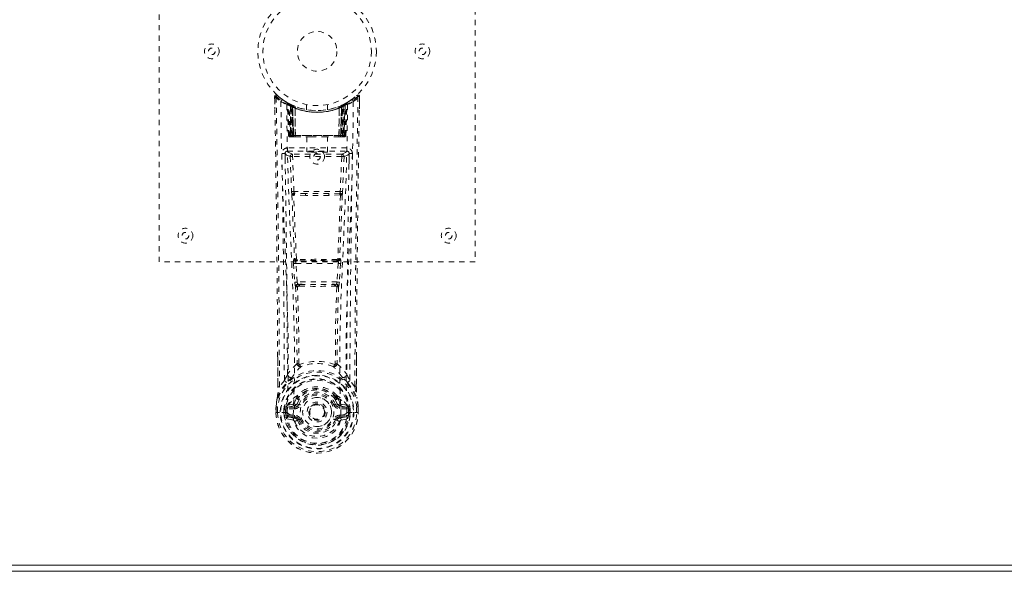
# Model space of a CAD drawing. Header units: inches. Extents: x 14 to 109.5, y 41.8 to 71.6.
# Tile 4 of 7: x 72.1 to 90.8, y 41.8 to 52.3. Entities that reach past the tile are written whole.
import ezdxf

# ---------------------------------------------------------------- set-up
doc = ezdxf.new("R2010")
doc.units = ezdxf.units.IN
doc.header["$MEASUREMENT"] = 0
doc.linetypes.add('SLD-Dashed', pattern=[0.075, 0.05, -0.025])
doc.linetypes.add('SLD-Solid', pattern=[0])

msp = doc.modelspace()

# ---------------------------------------------------------------- linework, layer by layer
at = {"color": 7, "linetype": 'SLD-Dashed', "lineweight": 0}
for p, q in [((74.731, 47.681), (74.731, 55.681)), ((80.731, 55.681), (80.731, 47.681)), ((76.926, 50.752), (76.925, 50.822)), ((76.925, 50.821), (76.928, 50.591)), ((76.926, 50.822), (76.928, 50.752)), ((76.975, 50.844), (76.986, 50.835)), ((77.163, 50.707), (77.15, 50.714)), ((77.169, 50.702), (77.156, 50.71)), ((77.178, 50.682), (77.165, 50.69)), ((77.186, 50.085), (77.165, 50.69)), ((77.199, 50.085), (77.178, 50.682)), ((77.217, 50.678), (77.182, 50.696)), ((78.281, 50.696), (78.214, 50.662)), ((78.263, 50.085), (78.284, 50.682)), ((78.277, 50.085), (78.298, 50.69)), ((78.281, 50.697), (78.293, 50.703)), ((78.298, 50.69), (78.284, 50.682)), ((78.312, 50.714), (78.299, 50.707)), ((78.37, 50.751), (78.429, 50.795)), ((78.477, 50.835), (78.487, 50.844)), ((78.534, 50.591), (78.538, 50.821)), ((78.535, 50.764), (78.536, 50.822)), ((78.538, 50.822), (78.537, 50.764)), ((77.265, 50.636), (77.197, 50.671)), ((77.218, 50.056), (77.197, 50.671)), ((77.225, 50.641), (77.237, 50.667)), ((77.225, 50.641), (77.225, 50.085)), ((77.234, 50.637), (77.225, 50.641)), ((77.248, 50.662), (77.234, 50.669)), ((77.234, 50.637), (77.247, 50.663)), ((77.234, 50.085), (77.234, 50.637)), ((77.237, 50.667), (77.247, 50.663)), ((77.238, 50.635), (77.25, 50.661)), ((77.238, 50.085), (77.238, 50.635)), ((77.238, 50.635), (77.248, 50.63)), ((77.249, 50.661), (77.248, 50.662)), ((77.248, 50.63), (77.26, 50.656)), ((77.248, 50.63), (77.248, 50.085)), ((77.257, 50.626), (77.256, 50.056)), ((77.257, 50.626), (77.268, 50.653)), ((77.266, 50.622), (77.257, 50.626)), ((77.265, 50.636), (77.266, 50.635)), ((77.284, 50.056), (77.265, 50.636)), ((77.278, 50.648), (77.266, 50.622)), ((77.266, 50.635), (77.286, 50.056)), ((77.266, 50.056), (77.266, 50.622)), ((77.311, 50.606), (77.313, 50.605)), ((77.316, 50.056), (77.311, 50.606)), ((77.313, 50.605), (77.319, 50.056)), ((77.316, 50.632), (77.315, 50.633)), ((77.531, 50.67), (77.531, 50.573)), ((77.931, 50.573), (77.931, 50.67)), ((78.144, 50.056), (78.15, 50.605)), ((78.147, 50.633), (78.146, 50.632)), ((78.151, 50.606), (78.147, 50.056)), ((78.15, 50.605), (78.151, 50.606)), ((78.176, 50.056), (78.196, 50.635)), ((78.197, 50.636), (78.178, 50.056)), ((78.185, 50.648), (78.194, 50.653)), ((78.194, 50.653), (78.206, 50.626)), ((78.196, 50.635), (78.197, 50.636)), ((78.206, 50.626), (78.196, 50.622)), ((78.196, 50.622), (78.196, 50.056)), ((78.266, 50.671), (78.197, 50.636)), ((78.215, 50.63), (78.203, 50.656)), ((78.206, 50.056), (78.206, 50.626)), ((78.212, 50.661), (78.224, 50.635)), ((78.214, 50.662), (78.213, 50.661)), ((78.215, 50.63), (78.224, 50.635)), ((78.215, 50.085), (78.215, 50.63)), ((78.216, 50.663), (78.225, 50.667)), ((78.216, 50.663), (78.228, 50.637)), ((78.224, 50.635), (78.224, 50.085)), ((78.225, 50.667), (78.238, 50.641)), ((78.238, 50.641), (78.228, 50.637)), ((78.228, 50.637), (78.228, 50.085)), ((78.237, 50.085), (78.238, 50.641)), ((78.244, 50.056), (78.266, 50.671)), ((77.186, 50.085), (77.199, 50.085)), ((77.218, 50.056), (77.284, 50.056)), ((77.225, 50.085), (77.234, 50.085)), ((78.228, 50.085), (77.234, 50.085)), ((77.248, 50.085), (77.238, 50.085)), ((77.248, 50.085), (78.215, 50.085)), ((77.281, 50.056), (77.266, 50.056)), ((77.284, 50.056), (77.286, 50.056)), ((77.286, 50.056), (77.316, 50.056)), ((77.316, 50.056), (77.319, 50.056)), ((77.319, 50.056), (77.614, 50.056)), ((77.536, 50.056), (77.536, 49.77)), ((77.614, 50.056), (77.848, 50.056)), ((77.848, 50.056), (78.144, 50.056)), ((77.926, 49.77), (77.926, 50.056)), ((78.144, 50.056), (78.147, 50.056)), ((78.147, 50.056), (78.176, 50.056)), ((78.178, 50.056), (78.244, 50.056)), ((78.196, 50.056), (78.182, 50.056)), ((78.224, 50.085), (78.215, 50.085)), ((78.228, 50.085), (78.237, 50.085)), ((78.263, 50.085), (78.277, 50.085)), ((77.167, 49.847), (77.167, 49.786)), ((78.296, 49.847), (77.167, 49.847)), ((77.167, 49.786), (78.296, 49.786)), ((78.296, 49.786), (78.296, 49.847)), ((77.126, 49.733), (77.126, 49.547)), ((77.22, 49.683), (77.247, 49.02)), ((77.265, 49.729), (77.265, 49.684)), ((78.198, 49.729), (77.265, 49.729)), ((77.291, 49.022), (77.265, 49.684)), ((78.198, 49.684), (77.265, 49.684)), ((78.198, 49.684), (78.171, 49.022)), ((78.198, 49.729), (78.198, 49.684)), ((78.243, 49.683), (78.216, 49.02)), ((78.337, 49.547), (78.337, 49.733)), ((78.171, 49.022), (77.291, 49.022)), ((77.509, 48.946), (77.298, 48.956)), ((77.513, 48.979), (77.302, 48.985)), ((77.95, 48.979), (77.513, 48.979)), ((78.161, 48.985), (77.95, 48.979)), ((78.164, 48.956), (77.953, 48.946)), ((77.302, 47.745), (77.291, 47.741)), ((77.335, 47.699), (77.347, 47.703)), ((78.127, 47.699), (77.335, 47.699)), ((78.116, 47.703), (78.127, 47.699)), ((78.16, 47.745), (78.172, 47.741)), ((80.731, 47.681), (74.731, 47.681)), ((77.285, 47.651), (77.308, 47.298)), ((77.329, 47.654), (78.133, 47.654)), ((77.353, 47.301), (77.329, 47.654)), ((78.133, 47.654), (78.11, 47.301)), ((78.178, 47.651), (78.154, 47.298)), ((77.308, 47.298), (77.311, 47.271)), ((78.11, 47.301), (77.353, 47.301)), ((77.398, 47.22), (77.375, 47.22)), ((77.404, 47.256), (77.378, 47.257)), ((77.404, 47.256), (78.059, 47.256)), ((78.085, 47.257), (78.059, 47.256)), ((78.087, 47.22), (78.064, 47.22)), ((78.154, 47.298), (78.152, 47.271)), ((76.985, 45.308), (76.982, 45.876)), ((78.48, 45.863), (78.478, 45.308)), ((77.109, 45.429), (77.015, 45.311)), ((78.448, 45.311), (78.353, 45.429)), ((77.342, 45.103), (77.342, 45.097)), ((77.349, 45.13), (77.358, 45.146)), ((77.395, 45.079), (77.353, 44.989)), ((77.361, 45.096), (77.361, 45.09)), ((78.109, 44.989), (78.068, 45.079)), ((78.101, 45.09), (78.101, 45.096)), ((78.104, 45.146), (78.114, 45.13)), ((78.12, 45.103), (78.121, 45.097)), ((76.95, 44.932), (76.95, 44.928)), ((76.951, 44.819), (76.95, 44.928)), ((76.952, 44.928), (76.952, 44.818)), ((76.98, 44.928), (76.98, 44.82)), ((77.131, 44.875), (77.135, 44.89)), ((77.135, 44.89), (77.135, 44.823)), ((77.175, 44.96), (77.159, 44.947)), ((77.159, 44.947), (77.159, 44.947)), ((77.159, 44.947), (77.159, 44.947)), ((77.169, 44.922), (77.302, 44.951)), ((77.169, 44.922), (77.169, 44.892)), ((77.302, 44.922), (77.169, 44.922)), ((77.302, 44.892), (77.169, 44.892)), ((77.273, 44.981), (77.175, 44.96)), ((77.302, 44.951), (77.302, 44.922)), ((77.302, 44.892), (77.302, 44.922)), ((77.353, 44.989), (77.385, 44.976)), ((78.078, 44.976), (78.109, 44.989)), ((78.109, 44.989), (78.121, 44.971)), ((78.16, 44.951), (78.294, 44.922)), ((78.16, 44.922), (78.16, 44.951)), ((78.294, 44.922), (78.16, 44.922)), ((78.16, 44.892), (78.16, 44.922)), ((78.294, 44.892), (78.16, 44.892)), ((78.288, 44.96), (78.189, 44.981)), ((78.288, 44.96), (78.304, 44.947)), ((78.288, 44.96), (78.288, 44.96)), ((78.294, 44.892), (78.294, 44.922)), ((78.332, 44.875), (78.327, 44.89)), ((78.327, 44.89), (78.327, 44.823)), ((78.482, 44.82), (78.482, 44.928)), ((78.511, 44.818), (78.511, 44.928)), ((78.512, 44.928), (78.512, 44.932)), ((78.512, 44.819), (78.512, 44.928)), ((76.951, 44.819), (76.954, 44.819)), ((76.998, 44.819), (76.954, 44.819)), ((76.98, 44.82), (76.98, 44.819)), ((77.017, 44.82), (76.998, 44.819)), ((77.163, 44.82), (77.017, 44.82)), ((77.101, 44.823), (77.101, 44.876)), ((77.101, 44.823), (77.101, 44.823)), ((77.131, 44.875), (77.131, 44.823)), ((77.135, 44.823), (77.131, 44.823)), ((77.153, 44.704), (77.275, 44.676)), ((77.163, 44.82), (77.163, 44.82)), ((77.182, 44.77), (77.182, 44.74)), ((77.182, 44.77), (77.302, 44.77)), ((77.302, 44.715), (77.182, 44.74)), ((77.182, 44.74), (77.302, 44.74)), ((77.302, 44.77), (77.302, 44.74)), ((77.302, 44.715), (77.302, 44.74)), ((77.888, 44.831), (77.887, 44.816)), ((77.888, 44.837), (77.888, 44.831)), ((78.16, 44.77), (78.16, 44.74)), ((78.16, 44.77), (78.28, 44.77)), ((78.28, 44.74), (78.16, 44.715)), ((78.16, 44.715), (78.16, 44.74)), ((78.16, 44.74), (78.28, 44.74)), ((78.183, 44.768), (78.183, 44.767)), ((78.188, 44.676), (78.31, 44.704)), ((78.28, 44.74), (78.28, 44.77)), ((78.299, 44.82), (78.445, 44.82)), ((78.327, 44.823), (78.331, 44.823)), ((78.331, 44.823), (78.332, 44.875)), ((78.361, 44.876), (78.361, 44.823)), ((78.445, 44.82), (78.465, 44.819)), ((78.465, 44.819), (78.509, 44.819)), ((78.482, 44.819), (78.482, 44.82)), ((78.509, 44.819), (78.512, 44.819)), ((77.385, 44.685), (77.359, 44.674)), ((78.104, 44.674), (78.078, 44.685)), ((78.107, 44.682), (78.104, 44.674))]:
    msp.add_line(p, q, dxfattribs=at)
at = {"color": 7, "linetype": 'SLD-Solid', "lineweight": 15}
for p, q in [((14.099, 41.924), (109.363, 41.924)), ((109.363, 41.924), (14.099, 41.924)), ((109.481, 41.806), (13.981, 41.806))]:
    msp.add_line(p, q, dxfattribs=at)
at = {"color": 7, "linetype": 'SLD-Dashed', "lineweight": 0, "flags": 128}
for points in [[(77.015, 45.311), (77.013, 46.081), (77.009, 46.849), (77.001, 47.616), (76.992, 48.381), (76.989, 48.575), (76.986, 48.772), (76.984, 48.942), (76.981, 49.128), (76.98, 49.206), (76.978, 49.287), (76.977, 49.371), (76.976, 49.445), (76.976, 49.465), (76.975, 49.499), (76.974, 49.547), (76.974, 49.609), (76.972, 49.696), (76.971, 49.801), (76.969, 49.925), (76.966, 50.067), (76.965, 50.191), (76.963, 50.289), (76.962, 50.383), (76.958, 50.619), (76.955, 50.822)], [(77.044, 50.728), (77.052, 49.973), (77.072, 49.22), (77.1, 48.47), (77.132, 47.725), (77.161, 46.986), (77.181, 46.254), (77.182, 45.532), (77.163, 44.819)], [(77.236, 50.665), (77.214, 50.678), (77.191, 50.691)], [(77.214, 50.679), (77.205, 50.683), (77.201, 50.682), (77.199, 50.676), (77.197, 50.67)], [(78.419, 50.728), (78.41, 49.973), (78.391, 49.22), (78.363, 48.47), (78.331, 47.725), (78.301, 46.986), (78.282, 46.254), (78.28, 45.532), (78.299, 44.82)], [(78.299, 50.707), (78.297, 50.705), (78.291, 50.702)], [(78.31, 50.713), (78.311, 50.713), (78.312, 50.714)], [(78.535, 50.822), (78.533, 50.83), (78.529, 50.837), (78.524, 50.844), (78.518, 50.849), (78.511, 50.851), (78.503, 50.852), (78.496, 50.85), (78.49, 50.846)], [(77.279, 44.768), (77.3, 45.48), (77.3, 46.202), (77.28, 46.934), (77.249, 47.672), (77.215, 48.416), (77.184, 49.166), (77.163, 49.918), (77.153, 50.673)], [(78.117, 50.623), (78.136, 50.629), (78.15, 50.634)], [(78.31, 50.673), (78.299, 49.918), (78.278, 49.166), (78.248, 48.416), (78.214, 47.672), (78.183, 46.934), (78.163, 46.202), (78.162, 45.48), (78.183, 44.768)], [(78.196, 50.622), (78.192, 50.632), (78.188, 50.641), (78.186, 50.646), (78.185, 50.648)], [(77.225, 50.085), (77.21, 50.085), (77.197, 50.085), (77.189, 50.085), (77.186, 50.085)], [(77.199, 50.085), (77.203, 50.085), (77.211, 50.085), (77.224, 50.085), (77.238, 50.085)], [(77.614, 50.056), (77.731, 50.065), (77.848, 50.056)], [(78.224, 50.085), (78.239, 50.085), (78.251, 50.085), (78.26, 50.085), (78.263, 50.085)], [(78.277, 50.085), (78.274, 50.085), (78.265, 50.085), (78.253, 50.085), (78.237, 50.085)], [(77.122, 49.74), (77.149, 49.711), (77.22, 49.683)], [(77.265, 49.729), (77.194, 49.758), (77.167, 49.786)], [(78.296, 49.786), (78.269, 49.758), (78.198, 49.729)], [(78.243, 49.683), (78.314, 49.711), (78.341, 49.74)], [(77.265, 49.684), (77.249, 49.684), (77.235, 49.683), (77.225, 49.683), (77.22, 49.683)], [(78.243, 49.683), (78.238, 49.683), (78.228, 49.683), (78.214, 49.684), (78.198, 49.684)], [(77.291, 49.022), (77.276, 49.021), (77.262, 49.021), (77.251, 49.02), (77.247, 49.02)], [(78.216, 49.02), (78.211, 49.02), (78.201, 49.021), (78.187, 49.021), (78.171, 49.022)], [(77.254, 48.952), (77.277, 48.347), (77.302, 47.745)], [(77.337, 47.74), (77.311, 48.343), (77.287, 48.949)], [(77.953, 48.946), (77.731, 48.946), (77.509, 48.946)], [(77.95, 48.979), (77.731, 48.979), (77.513, 48.979)], [(78.175, 48.949), (78.151, 48.343), (78.125, 47.74)], [(78.209, 48.952), (78.185, 48.347), (78.16, 47.745)], [(77.347, 47.703), (77.338, 47.705), (77.33, 47.707), (77.325, 47.712), (77.322, 47.718), (77.322, 47.724), (77.324, 47.73), (77.33, 47.735), (77.337, 47.74)], [(78.125, 47.74), (78.133, 47.735), (78.138, 47.73), (78.141, 47.724), (78.141, 47.718), (78.138, 47.712), (78.132, 47.707), (78.124, 47.705), (78.116, 47.703)], [(77.329, 47.654), (77.321, 47.653), (77.314, 47.653), (77.306, 47.653), (77.3, 47.652), (77.294, 47.652), (77.29, 47.651), (77.287, 47.651), (77.285, 47.651)], [(78.178, 47.651), (78.173, 47.651), (78.163, 47.652), (78.148, 47.653), (78.133, 47.654)], [(77.353, 47.301), (77.337, 47.3), (77.323, 47.299), (77.313, 47.299), (77.308, 47.298)], [(77.323, 47.213), (77.345, 46.481), (77.351, 45.757)], [(77.386, 45.746), (77.38, 46.472), (77.359, 47.206)], [(78.104, 47.206), (78.082, 46.472), (78.076, 45.746)], [(78.154, 47.298), (78.149, 47.299), (78.139, 47.299), (78.125, 47.3), (78.11, 47.301)], [(78.139, 47.213), (78.118, 46.481), (78.112, 45.757)], [(76.985, 45.877), (76.986, 45.651), (76.986, 45.309)], [(78.476, 45.309), (78.477, 45.683), (78.477, 45.864)], [(77.349, 45.749), (77.25, 45.653), (77.168, 45.547)], [(77.349, 45.749), (77.351, 45.738), (77.355, 45.73), (77.361, 45.723), (77.368, 45.719), (77.376, 45.719), (77.384, 45.721), (77.391, 45.726), (77.397, 45.734)], [(78.066, 45.734), (78.072, 45.726), (78.079, 45.721), (78.086, 45.719), (78.094, 45.719), (78.101, 45.723), (78.107, 45.73), (78.112, 45.738), (78.114, 45.749)], [(78.114, 45.749), (78.212, 45.653), (78.294, 45.547)], [(77.248, 45.483), (77.257, 45.492), (77.262, 45.498)], [(78.214, 45.483), (78.205, 45.492), (78.2, 45.498)], [(76.976, 45.106), (77.052, 45.263), (77.152, 45.391)], [(76.985, 45.308), (76.985, 45.309), (76.986, 45.309), (76.988, 45.31), (76.992, 45.31), (76.997, 45.31), (77.003, 45.311), (77.009, 45.311), (77.015, 45.311)], [(78.31, 45.391), (78.41, 45.263), (78.487, 45.106)], [(78.478, 45.308), (78.478, 45.309), (78.477, 45.309), (78.474, 45.31), (78.471, 45.31), (78.466, 45.31), (78.46, 45.311), (78.454, 45.311), (78.448, 45.311)], [(76.976, 45.106), (76.962, 45.029), (76.95, 44.932)], [(76.976, 45.106), (76.974, 45.1), (76.974, 45.095)], [(77.175, 44.96), (77.251, 45.042), (77.342, 45.103)], [(77.342, 45.097), (77.318, 45.053), (77.296, 45)], [(77.342, 45.103), (77.346, 45.126), (77.349, 45.13)], [(77.376, 45.069), (77.366, 45.07), (77.355, 45.074)], [(77.361, 45.096), (77.364, 45.11), (77.372, 45.122)], [(77.363, 45.086), (77.373, 45.08), (77.382, 45.077), (77.39, 45.077), (77.395, 45.079)], [(78.068, 45.079), (78.073, 45.077), (78.08, 45.077), (78.09, 45.08), (78.099, 45.086)], [(78.107, 45.074), (78.097, 45.07), (78.087, 45.069)], [(78.09, 45.122), (78.098, 45.11), (78.101, 45.096)], [(78.114, 45.13), (78.116, 45.126), (78.12, 45.103)], [(78.12, 45.103), (78.211, 45.042), (78.288, 44.96)], [(78.121, 45.097), (78.144, 45.053), (78.166, 45)], [(78.489, 45.095), (78.488, 45.1), (78.487, 45.106)], [(78.512, 44.932), (78.501, 45.029), (78.487, 45.106)], [(78.512, 44.928), (78.502, 45.022), (78.489, 45.095)], [(76.95, 44.932), (76.951, 44.932), (76.953, 44.931), (76.956, 44.931), (76.96, 44.93), (76.964, 44.93), (76.969, 44.929), (76.974, 44.929), (76.98, 44.928)], [(76.95, 44.928), (76.95, 44.928), (76.951, 44.928), (76.954, 44.928), (76.957, 44.928), (76.962, 44.928), (76.968, 44.928), (76.974, 44.928), (76.98, 44.928)], [(77.169, 44.892), (77.152, 44.894), (77.136, 44.901)], [(77.159, 44.947), (77.152, 44.941), (77.144, 44.934)], [(77.296, 45), (77.285, 44.985), (77.273, 44.981)], [(77.412, 44.965), (77.407, 44.967), (77.402, 44.969), (77.397, 44.971), (77.393, 44.973), (77.39, 44.974), (77.387, 44.975), (77.385, 44.976), (77.385, 44.976)], [(78.05, 44.965), (78.056, 44.967), (78.061, 44.969), (78.065, 44.971), (78.069, 44.973), (78.073, 44.974), (78.076, 44.975), (78.077, 44.976), (78.078, 44.976)], [(78.166, 45), (78.178, 44.985), (78.189, 44.981)], [(78.326, 44.901), (78.311, 44.894), (78.294, 44.892)], [(78.319, 44.934), (78.313, 44.939), (78.304, 44.947)], [(78.482, 44.928), (78.488, 44.929), (78.493, 44.929), (78.498, 44.93), (78.503, 44.93), (78.506, 44.931), (78.509, 44.931), (78.511, 44.932), (78.512, 44.932)], [(78.482, 44.928), (78.489, 44.928), (78.495, 44.928), (78.5, 44.928), (78.505, 44.928), (78.509, 44.928), (78.511, 44.928), (78.512, 44.928), (78.512, 44.928)], [(76.98, 44.819), (76.974, 44.819), (76.968, 44.819), (76.962, 44.819), (76.958, 44.819), (76.954, 44.819), (76.952, 44.819), (76.95, 44.819), (76.951, 44.819)], [(77.131, 44.823), (77.128, 44.823), (77.121, 44.823), (77.112, 44.823), (77.101, 44.823)], [(77.14, 44.753), (77.16, 44.765), (77.182, 44.77)], [(77.163, 44.819), (77.179, 44.802), (77.208, 44.786)], [(77.208, 44.786), (77.241, 44.775), (77.279, 44.767)], [(77.279, 44.767), (77.279, 44.767), (77.279, 44.768)], [(77.279, 44.767), (77.284, 44.685), (77.306, 44.604), (77.346, 44.529), (77.403, 44.462), (77.473, 44.408), (77.553, 44.367), (77.64, 44.342), (77.731, 44.334), (77.822, 44.342), (77.909, 44.367), (77.989, 44.408), (78.059, 44.462), (78.116, 44.529), (78.156, 44.604), (78.179, 44.685), (78.183, 44.767)], [(77.412, 44.697), (77.407, 44.695), (77.402, 44.692), (77.397, 44.69), (77.393, 44.689), (77.39, 44.687), (77.387, 44.686), (77.385, 44.685), (77.385, 44.685)], [(78.05, 44.697), (78.056, 44.695), (78.061, 44.692), (78.065, 44.69), (78.069, 44.689), (78.073, 44.687), (78.076, 44.686), (78.077, 44.685), (78.078, 44.685)], [(78.183, 44.767), (78.221, 44.775), (78.255, 44.786)], [(78.255, 44.786), (78.283, 44.802), (78.299, 44.819)], [(78.28, 44.77), (78.303, 44.765), (78.322, 44.753)], [(78.512, 44.819), (78.512, 44.819), (78.511, 44.819), (78.508, 44.819), (78.505, 44.819), (78.5, 44.819), (78.494, 44.819), (78.488, 44.819), (78.482, 44.819)], [(78.104, 44.674), (78.106, 44.673), (78.111, 44.671), (78.12, 44.668), (78.129, 44.664), (78.139, 44.659), (78.148, 44.656), (78.155, 44.653), (78.159, 44.651)]]:
    msp.add_lwpolyline(points, dxfattribs=at)
at = {"color": 7, "linetype": 'SLD-Dashed', "lineweight": 0}
for centre, radius in [((77.731, 51.681), 1.125), ((77.731, 51.681), 1.03), ((77.731, 51.681), 0.376), ((75.731, 51.681), 0.14), ((79.731, 51.681), 0.14), ((75.731, 51.681), 0.0625), ((79.731, 51.681), 0.0625), ((77.731, 49.681), 0.141), ((77.731, 49.681), 0.0625), ((75.231, 48.181), 0.141), ((80.231, 48.181), 0.141), ((75.231, 48.181), 0.0625), ((80.231, 48.181), 0.0625), ((77.731, 44.831), 0.7), ((77.731, 44.831), 0.69), ((77.731, 44.831), 0.623), ((77.731, 44.831), 0.32), ((77.731, 44.831), 0.275), ((77.731, 44.831), 0.188), ((77.731, 44.831), 0.156), ((77.731, 44.831), 0.142), ((77.731, 44.831), 0.14), ((77.731, 44.831), 0.138)]:
    msp.add_circle(centre, radius, dxfattribs=at)
for centre, radius, start, end in [((76.955, 50.822), 0.03, 47.8754, 180.8658), ((77.739, 51.733), 1.221, 228.216, 235.3106), ((76.963, 49.652), 1.17, 90.3839, 91.8525), ((-257.765, 44.456), 334.75, 0.24306, 1.07765), ((79.077, 48.912), 2.855, 137.4051, 138.0051), ((77.731, 51.681), 1.158, 227.8871, 312.1137), ((77.729, 51.678), 1.124, 227.9196, 235.3732), ((77.074, 50.728), 0.03, 55.9474, 179.9446), ((77.714, 51.912), 1.36, 240.4667, 245.6258), ((77.7, 51.625), 1.064, 234.3727, 244.9428), ((77.731, 51.681), 1.128, 235.3626, 240.5081), ((77.135, 50.689), 0.03, 1.9841, 58.9806), ((77.612, 51.482), 0.896, 238.9458, 239.7583), ((77.194, 50.66), 0.0428, 114.1635, 163.0434), ((77.148, 50.693), 0.02, 342.7354, 49.6293), ((77.148, 50.681), 0.0299, 1.9098, 59.745), ((77.73, 51.679), 1.126, 239.7587, 244.7574), ((77.705, 51.296), 0.812, 228.2751, 233.7143), ((77.731, 51.681), 1.127, 240.5082, 299.4918), ((77.703, 51.288), 0.801, 229.1469, 234.5807), ((77.167, 50.67), 0.0299, 1.8087, 60.7933), ((77.733, 51.684), 1.131, 240.8342, 245.7545), ((77.73, 51.684), 1.131, 294.2451, 299.1661), ((77.761, 51.287), 0.8, 305.4126, 310.8587), ((77.758, 51.295), 0.811, 306.2821, 311.7297), ((78.295, 50.67), 0.0299, 119.2034, 178.1984), ((78.294, 50.672), 0.0273, 117.6381, 182.2899), ((78.314, 50.681), 0.0299, 120.246, 178.0992), ((77.731, 51.681), 1.127, 299.4913, 304.6373), ((78.269, 50.66), 0.0429, 16.9727, 65.8208), ((78.323, 50.69), 0.0264, 119.4142, 183.781), ((78.328, 50.689), 0.03, 121.0174, 178.0138), ((77.747, 51.914), 1.363, 294.3799, 299.5295), ((77.734, 51.678), 1.123, 304.6262, 312.0812), ((78.389, 50.728), 0.03, 0.0542, 124.0538), ((77.724, 51.733), 1.222, 304.6898, 311.7834), ((492.737, 43.581), 414.293, 178.99853, 179.76081), ((414.254, 44.447), 335.777, 178.92193, 179.75832), ((78.508, 50.822), 0.03, 359.1364, 132.1233), ((76.518, 49.032), 2.677, 41.9748, 42.6149), ((78.49, 49.142), 1.681, 88.3705, 89.3932), ((77.731, 51.712), 1.19, 240.9033, 299.0965), ((51.47, 49.398), 25.759, 1.4623, 2.84), ((77.704, 51.284), 0.795, 230.3892, 235.7624), ((77.731, 51.68), 1.155, 244.5269, 295.4731), ((77.236, 50.635), 0.0297, 1.4807, 64.534), ((77.731, 51.679), 1.155, 245.259, 294.741), ((77.237, 50.635), 0.0297, 1.4823, 64.5873), ((77.668, 51.541), 0.975, 244.5418, 247.477), ((77.683, 51.226), 0.723, 234.8064, 239.0699), ((77.731, 51.68), 1.155, 246.2581, 293.7419), ((77.282, 50.624), 0.0347, 329.028, 15.0567), ((77.283, 50.623), 0.0346, 329.0934, 15.1417), ((77.731, 51.644), 1.12, 248.0447, 291.9529), ((78.179, 50.623), 0.0345, 164.7176, 211.0421), ((78.181, 50.624), 0.0347, 164.9395, 210.9705), ((77.779, 51.226), 0.723, 300.9302, 305.1914), ((78.226, 50.635), 0.0297, 115.4067, 178.5236), ((78.227, 50.635), 0.0297, 115.4653, 178.5213), ((77.757, 51.285), 0.797, 304.2433, 309.6039), ((103.974, 49.399), 25.741, 177.1595, 178.5382), ((77.216, 50.086), 0.03, 181.9965, 269.9951), ((77.247, 50.129), 0.0753, 216.3047, 253.1009), ((77.229, 50.086), 0.03, 181.9711, 269.9689), ((77.243, 50.235), 0.177, 260.4276, 268.5139), ((77.799, 50.078), 0.574, 179.3826, 182.0775), ((77.649, 50.078), 0.415, 179.0172, 183.0166), ((77.833, 50.079), 0.594, 179.4065, 182.0084), ((77.677, 50.078), 0.429, 179.0501, 182.9186), ((77.786, 50.078), 0.429, 357.0837, 0.9522), ((77.629, 50.079), 0.595, 357.9922, 0.593), ((78.219, 50.242), 0.185, 271.3847, 279.046), ((77.812, 50.078), 0.416, 356.9895, 0.9768), ((78.233, 50.086), 0.03, 270.0298, 358.0302), ((78.215, 50.129), 0.0753, 286.8988, 323.6972), ((77.664, 50.078), 0.574, 357.9225, 0.6174), ((78.247, 50.086), 0.03, 270.0048, 358.0058), ((77.167, 49.742), 0.105, 89.9859, 180.8819), ((77.09, 48.885), 0.856, 87.8889, 91.9061), ((-211.884, 44.401), 288.995, 0.20368, 1.05858), ((77.167, 49.741), 0.045, 90.0047, 180.9431), ((-213.401, 44.404), 290.571, 0.22539, 1.05237), ((368.89, 44.403), 290.599, 178.94768, 179.77458), ((78.296, 49.742), 0.105, 359.1188, 90.014), ((78.296, 49.741), 0.045, 359.0581, 89.9964), ((78.372, 48.886), 0.855, 88.0933, 92.1129), ((380.84, 44.253), 302.489, 178.96047, 179.77724), ((77.265, 49.684), 0.0451, 90.4441, 181.6954), ((78.197, 49.684), 0.0451, 358.2757, 89.5551), ((77.762, 49.04), 0.516, 182.1929, 189.7864), ((77.425, 49.031), 0.134, 183.7299, 198.5366), ((78.038, 49.031), 0.134, 341.4581, 356.2754), ((77.7, 49.04), 0.516, 350.2106, 357.8065), ((77.298, 48.943), 0.0452, 90.1296, 168.5536), ((77.279, 49.044), 0.0956, 254.3757, 274.7223), ((77.299, 48.967), 0.0216, 94.0678, 235.9968), ((77.298, 48.945), 0.0114, 88.4999, 157.4671), ((77.302, 48.99), 0.00464, 195.4492, 262.747), ((77.409, 48.957), 0.111, 165.389, 180.5115), ((77.591, 48.954), 0.0822, 162.24, 186.0028), ((77.871, 48.954), 0.0822, 353.9927, 17.7606), ((78.16, 48.989), 0.00459, 276.8323, 344.7645), ((78.054, 48.957), 0.111, 359.5364, 14.7013), ((78.165, 48.945), 0.0114, 22.2033, 91.2774), ((78.163, 48.967), 0.0216, 304.0014, 85.9309), ((78.164, 48.943), 0.0452, 11.4447, 89.8706), ((78.183, 49.044), 0.0956, 265.2772, 285.6247), ((77.473, 47.684), 0.191, 162.6873, 189.9474), ((77.336, 47.744), 0.0451, 183.9456, 269.3363), ((77.347, 47.749), 0.0451, 184.0933, 269.305), ((77.33, 47.806), 0.0668, 245.6255, 276.1108), ((77.379, 47.671), 0.052, 146.8555, 198.5279), ((77.353, 47.746), 0.0174, 200.0939, 265.4738), ((77.357, 47.642), 0.0625, 88.5277, 99.0802), ((77.731, 12.009), 35.722, 89.3919, 90.6082), ((77.387, 47.725), 0.0353, 173.7807, 215.2085), ((77.731, 14.991), 32.715, 89.3471, 90.6533), ((78.075, 47.725), 0.0353, 324.7937, 6.221), ((78.106, 47.641), 0.0636, 80.9813, 91.4804), ((78.108, 47.747), 0.0183, 275.7866, 338.1154), ((78.115, 47.749), 0.0451, 270.6965, 355.9066), ((78.133, 47.806), 0.0667, 263.8693, 294.4114), ((78.127, 47.744), 0.0451, 270.663, 356.0535), ((78.084, 47.671), 0.0518, 341.3902, 33.2264), ((77.99, 47.684), 0.191, 350.0533, 17.3105), ((77.514, 47.285), 0.204, 184.0602, 200.668), ((77.37, 47.213), 0.0464, 92.4767, 179.2398), ((77.352, 47.268), 0.0615, 242.1246, 275.9656), ((77.368, 47.232), 0.0271, 90.6833, 249.4103), ((77.435, 47.307), 0.0824, 183.6483, 215.4465), ((77.377, 47.202), 0.0186, 94.5946, 165.3545), ((77.376, 47.275), 0.0184, 242.0275, 273.5474), ((77.453, 47.233), 0.0795, 162.8067, 189.4294), ((77.46, 47.229), 0.0624, 154.2146, 188.7206), ((77.731, 79.569), 32.351, 269.4099, 270.5901), ((77.731, 80.633), 33.378, 269.4375, 270.5625), ((78.003, 47.229), 0.0623, 351.2628, 25.8019), ((78.086, 47.274), 0.0176, 265.6809, 298.7641), ((78.009, 47.233), 0.0795, 350.5762, 17.2002), ((78.086, 47.202), 0.0186, 14.5356, 85.3447), ((78.029, 47.306), 0.0808, 324.22, 356.6852), ((78.093, 47.213), 0.0464, 0.7581, 87.5254), ((78.094, 47.232), 0.0271, 290.5888, 89.3176), ((78.11, 47.268), 0.0615, 264.0362, 297.8735), ((77.948, 47.285), 0.204, 339.3401, 355.9337), ((78.002, 45.046), 0.867, 131.5109, 148.5598), ((77.338, 45.756), 0.0126, 326.4608, 4.1511), ((77.409, 45.754), 0.0607, 184.6233, 287.3266), ((77.383, 45.8), 0.0541, 233.0507, 273.2351), ((77.4, 45.748), 0.014, 187.7958, 254.3652), ((77.731, 44.821), 0.972, 69.8639, 110.1345), ((77.456, 45.75), 0.0612, 194.8587, 242.4316), ((77.731, 44.902), 0.849, 69.0471, 110.9532), ((78.053, 45.754), 0.0607, 252.6734, 355.3767), ((78.007, 45.75), 0.0612, 297.5701, 345.1397), ((77.46, 45.046), 0.868, 31.4427, 48.4859), ((78.062, 45.748), 0.014, 285.6395, 352.1996), ((78.079, 45.8), 0.0541, 266.7649, 306.9493), ((78.124, 45.756), 0.0126, 175.8355, 213.5324), ((77.731, 44.831), 0.787, 7.3679, 172.6321), ((77.731, 44.831), 0.758, 7.3679, 172.6321), ((77.731, 44.831), 0.632, 4.1188, 175.8812), ((74.64, 46.743), 2.797, 331.9773, 334.6822), ((78.723, 43.845), 2.204, 131.9955, 135.4499), ((77.229, 45.549), 0.0607, 182.3501, 303.2486), ((78.233, 45.549), 0.0607, 236.7577, 357.647), ((76.737, 43.843), 2.208, 44.5525, 48.0014), ((80.818, 46.741), 2.793, 205.3153, 208.0243), ((75.55, 45.275), 1.436, 352.8152, 1.3449), ((71.382, 46.274), 5.714, 348.2049, 350.3001), ((77.361, 45.675), 0.352, 224.3758, 233.6403), ((77.731, 44.831), 0.602, 4.2517, 175.7483), ((77.679, 44.879), 0.417, 111.8218, 140.2637), ((77.731, 44.818), 0.455, 35.9728, 144.0272), ((77.731, 44.789), 0.49, 42.8677, 137.1323), ((77.731, 44.839), 0.413, 35.4709, 144.5334), ((77.731, 44.807), 0.504, 65.7104, 114.2902), ((77.783, 44.879), 0.417, 39.7514, 68.1636), ((78.101, 45.675), 0.352, 306.3611, 315.6229), ((84.087, 46.275), 5.721, 189.7005, 191.7932), ((79.894, 45.274), 1.416, 178.5991, 187.244), ((78.215, 44.834), 1.269, 168.1221, 175.764), ((77.621, 44.683), 0.532, 119.5715, 150.2118), ((77.361, 45.124), 0.0285, 228.7177, 271.1645), ((77.361, 45.118), 0.0285, 228.6851, 271.1398), ((77.372, 45.099), 0.0299, 184.5138, 237.2398), ((76.865, 45.417), 0.598, 325.0638, 326.3858), ((77.387, 45.147), 0.029, 181.3364, 239.078), ((77.366, 45.09), 0.00484, 175.6772, 234.2502), ((77.376, 45.092), 0.0228, 269.5505, 325.8701), ((77.731, 44.831), 0.376, 22.774, 157.226), ((77.731, 44.831), 0.346, 22.7741, 157.2259), ((77.731, 44.831), 0.275, 90.0001, 269.9999), ((77.731, 44.831), 0.275, 270.0001, 89.9999), ((78.087, 45.092), 0.0228, 214.145, 270.4712), ((78.075, 45.147), 0.029, 300.9248, 358.6649), ((78.096, 45.09), 0.00483, 305.7239, 4.3488), ((78.664, 45.462), 0.678, 213.6965, 214.8619), ((78.102, 45.124), 0.0285, 268.8336, 311.2841), ((78.102, 45.118), 0.0285, 268.8515, 311.3319), ((77.84, 44.681), 0.535, 29.8511, 60.3533), ((78.091, 45.099), 0.0301, 303.0095, 355.3638), ((77.731, 44.831), 0.599, 173.2568, 174.3599), ((77.258, 44.892), 0.122, 159.7438, 175.7922), ((77.168, 44.952), 0.0305, 215.6303, 270.5469), ((77.303, 44.981), 0.0299, 181.6302, 269.1205), ((77.326, 45.005), 0.0308, 189.2244, 329.7579), ((77.297, 45.011), 0.06, 275.0561, 338.6854), ((77.302, 45.011), 0.089, 270, 337.226), ((77.302, 45.011), 0.119, 270.0002, 337.2268), ((77.731, 44.831), 0.157, 84.8878, 105.7451), ((78.16, 45.011), 0.119, 202.7736, 270), ((78.16, 45.011), 0.089, 202.774, 270), ((78.136, 45.005), 0.0308, 210.2886, 350.7385), ((78.161, 45.002), 0.0502, 217.9353, 269.3175), ((78.16, 44.981), 0.03, 270.8842, 358.3652), ((78.294, 44.952), 0.0305, 269.4531, 324.3697), ((78.24, 44.9), 0.0865, 0.8429, 23.6211), ((77.731, 44.831), 0.599, 5.6401, 6.7432), ((77.731, 44.831), 0.781, 180.8691, 0), ((77.731, 44.831), 0.781, 180.8627, 359.1373), ((77.731, 44.831), 0.751, 180.8899, 359.1373), ((77.131, 45.477), 0.602, 267.1329, 269.9818), ((77.731, 44.831), 0.63, 180.7178, 359.2822), ((77.731, 44.831), 0.6, 180.7178, 359.2822), ((77.731, 44.831), 0.596, 180.7437, 187.5062), ((77.372, 44.784), 0.234, 187.5679, 200.0308), ((77.182, 44.71), 0.0298, 88.6118, 192.2788), ((77.731, 44.805), 0.568, 178.4775, 1.5214), ((77.303, 44.685), 0.0301, 91.1986, 198.1691), ((77.302, 44.651), 0.119, 22.7732, 89.9998), ((77.302, 44.651), 0.089, 22.774, 90), ((77.297, 44.648), 0.0675, 22.9242, 84.9773), ((77.731, 44.831), 0.346, 202.7741, 337.2259), ((78.16, 44.651), 0.119, 90, 157.2264), ((78.16, 44.651), 0.089, 90, 157.226), ((78.166, 44.648), 0.0676, 95.0429, 150.0527), ((78.159, 44.685), 0.0301, 341.8337, 88.7985), ((78.281, 44.71), 0.0298, 347.718, 91.3914), ((78.09, 44.784), 0.234, 339.9662, 352.4345), ((77.731, 44.831), 0.596, 352.4937, 359.2563), ((78.331, 45.477), 0.602, 270.0181, 272.867), ((78.33, 43.504), 1.319, 88.6353, 89.9279), ((77.266, 44.636), 0.0412, 22.4912, 77.873), ((79.009, 40.668), 4.333, 112.3811, 113.1675), ((77.731, 44.831), 0.463, 202.774, 337.226), ((77.731, 44.831), 0.404, 202.774, 337.226), ((77.731, 44.831), 0.376, 202.774, 337.226), ((78.197, 44.636), 0.0412, 102.1256, 157.5081)]:
    msp.add_arc(centre, radius, start, end, dxfattribs=at)
msp.add_ellipse((77.731, 49.77), major_axis=(0.195, 0), ratio=0.034921, dxfattribs=at)

doc.saveas('drawing.dxf')
